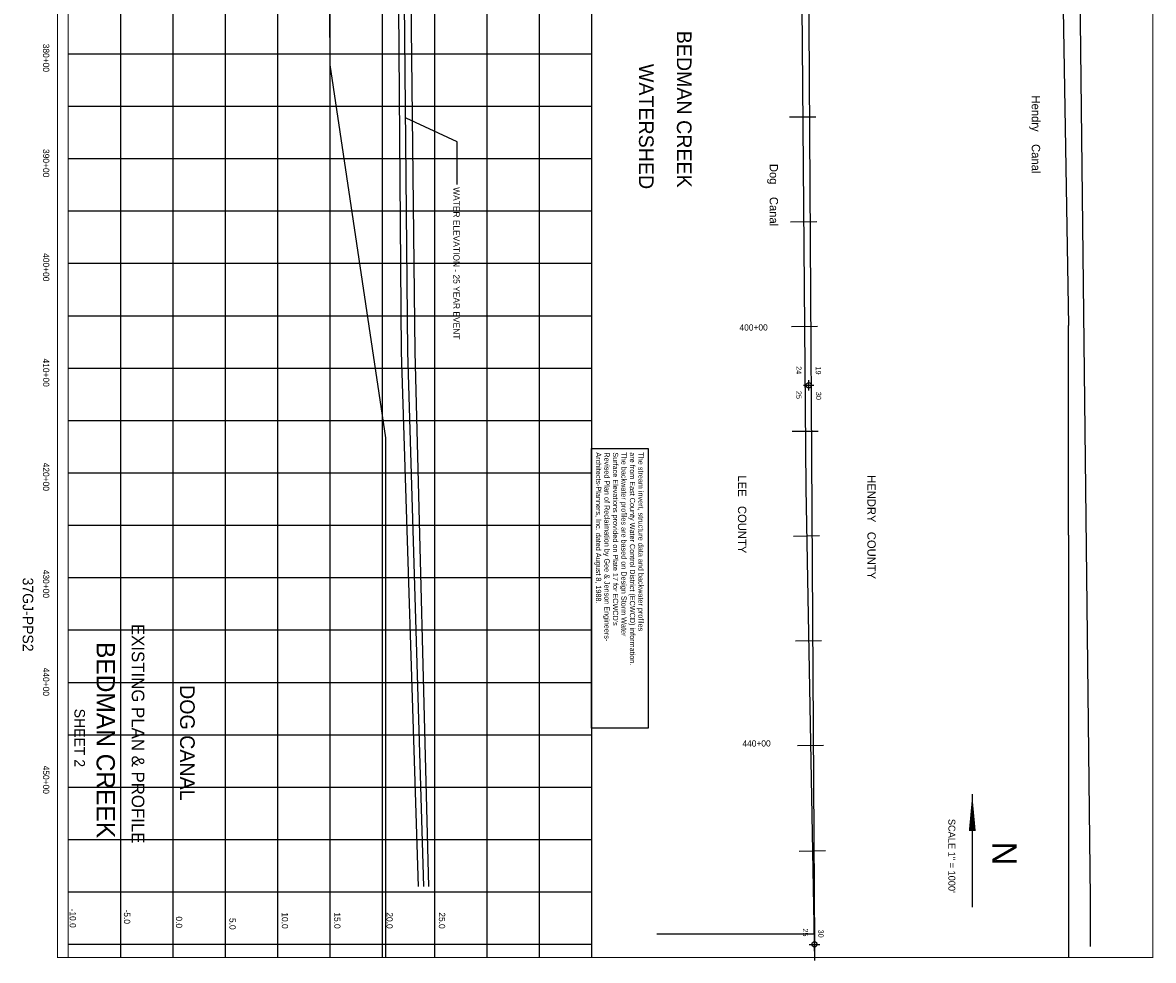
# Model space of a CAD drawing. Extents: x 307419 to 318218, y 829345 to 845379.
# Tile 1 of 2: x 307419 to 318218, y 829345 to 838297. Entities that reach past the tile are written whole.
import ezdxf
from ezdxf.enums import TextEntityAlignment as Align

# ---------------------------------------------------------------- set-up
doc = ezdxf.new("R2010")
doc.units = 0
doc.header["$LTSCALE"] = 800
doc.header["$PDMODE"] = 34
doc.header["$PDSIZE"] = 50
for name, pattern in [('DASHED', [0]), ('PHANTOM', [0]), ('STREAM', [0])]:
    doc.linetypes.add(name, pattern=pattern)
for name, color, linetype in [('100YRWSEL', 15, 'CONTINUOUS'), ('10YRWSEL', 15, 'CONTINUOUS'), ('25YRWSEL', 15, 'CONTINUOUS'), ('BORDER', 1, 'CONTINUOUS'), ('COUNTY', 11, 'PHANTOM'), ('EXISTING', 7, 'CONTINUOUS'), ('GRID', 2, 'CONTINUOUS'), ('SEC', 2, 'CONTINUOUS'), ('STATIONS', 7, 'CONTINUOUS'), ('TEXT', 7, 'CONTINUOUS'), ('TRUNKS', 5, 'STREAM'), ('WATER', 4, 'CONTINUOUS'), ('WSHEDS', 3, 'CONTINUOUS')]:
    doc.layers.add(name, color=color, linetype=linetype)

# ---------------------------------------------------------------- blocks, each defined once
blk = doc.blocks.new('TNOTE')
at = {"layer": 'TEXT', "color": 0}
blk.add_lwpolyline([(0, 0), (0, 540), (2670, 540), (2670, 0)], close=True, dxfattribs=at)
for s, p in [('The stream invert, structure data and backwater profiles', (37, 446)), ('The backwater profiles are based on Design Storm Water ', (37, 284)), ('are from East County Water Control District (ECWCD) information.', (37, 365)), ("Surface Elevations provided on Plate 17 for ECWCD's", (37, 203)), ('Revised Plan of Reclaimation by Gee & Jenson Engineers-', (37, 122)), ('Architects-Planners, Inc. dated August 8, 1988.', (37, 41))]:
    blk.add_text(s, height=50, dxfattribs=at).set_placement(p)

msp = doc.modelspace()

# ---------------------------------------------------------------- linework, layer by layer
at = {"layer": '100YRWSEL', "color": 0}
msp.add_lwpolyline([(310852, 845354), (310873, 844220), (311043, 844219), (311103, 840493), (311163, 835153), (311296, 830049)], dxfattribs=at)
at = {"layer": '10YRWSEL', "color": 0}
msp.add_lwpolyline([(310719, 845354), (310733, 844219), (310973, 844218), (310993, 840493), (311033, 835153), (311195, 830049)], dxfattribs=at)
at = {"layer": '25YRWSEL', "color": 0}
for points in [[(310771, 845354), (310793, 844219), (310993, 844218), (311043, 840493), (311093, 835153), (311246, 830049)], [(311568, 836751), (311568, 837160), (311081, 837386)]]:
    msp.add_lwpolyline(points, dxfattribs=at)
at = {"layer": 'BORDER', "color": 0, "const_width": 10}
msp.add_lwpolyline([(307753, 845374), (307753, 829374), (318213, 829374), (318213, 845374)], close=True, dxfattribs=at)
for points in [[(307853, 845374), (307853, 829374)], [(312853, 845374), (312853, 829374)]]:
    msp.add_lwpolyline(points, dxfattribs=at)
at = {"layer": 'COUNTY', "color": 0}
msp.add_lwpolyline([(314917, 845324), (314914, 840357), (314981, 829498), (314982, 829424)], dxfattribs=at)
at = {"layer": 'EXISTING', "color": 0, "linetype": 'DASHED'}
msp.add_lwpolyline([(310003, 845374), (310130, 844220), (310223, 844219), (310337, 840494), (310353, 837894), (310883, 834332), (310883, 829374)], dxfattribs=at)
at = {"layer": 'GRID', "color": 0}
for points in [[(308353, 845374), (308353, 829374)], [(308853, 845374), (308853, 829374)], [(309353, 845374), (309353, 829374)], [(309853, 845374), (309853, 829374)], [(310353, 845374), (310353, 829374)], [(310853, 845374), (310853, 829374)], [(311353, 845374), (311353, 829374)], [(311853, 845374), (311853, 829374)], [(312353, 845374), (312353, 829374)], [(307853, 837999), (312853, 837999)], [(307853, 837499), (312853, 837499)], [(307853, 836999), (312853, 836999)], [(307853, 836499), (312853, 836499)], [(307853, 835999), (312853, 835999)], [(307853, 835499), (312853, 835499)], [(307853, 834999), (312853, 834999)], [(307853, 834499), (312853, 834499)], [(307853, 833999), (312853, 833999)], [(307853, 833499), (312853, 833499)], [(307853, 832999), (312853, 832999)], [(307853, 832499), (312853, 832499)], [(307853, 831999), (312853, 831999)], [(307853, 831499), (312853, 831499)], [(307853, 830999), (312853, 830999)], [(307853, 830499), (312853, 830499)], [(307853, 829999), (312853, 829999)], [(307853, 829499), (312853, 829499)]]:
    msp.add_lwpolyline(points, dxfattribs=at)
at = {"layer": 'SEC', "color": 0}
for p in [(314926, 834835), (314981, 829498)]:
    msp.add_point(p, dxfattribs=at)
at = {"layer": 'STATIONS', "color": 0}
for p, q in [((314994, 837395), (314744, 837393)), ((315002, 836395), (314752, 836393)), ((315010, 835395), (314760, 835393)), ((315017, 834395), (314767, 834393)), ((315030, 833397), (314780, 833392)), ((315049, 832397), (314799, 832392)), ((315068, 831397), (314818, 831392)), ((315085, 830391), (314835, 830386))]:
    msp.add_line(p, q, dxfattribs=at)
at = {"layer": 'TEXT', "color": 0}
msp.add_line((316488, 830933), (316488, 829854), dxfattribs=at)
msp.add_lwpolyline([(316488, 830933, 0, 65.7, 0), (316488, 830581, 65.7, 65.7, 0)], format="xyseb", dxfattribs=at)
at = {"layer": 'TRUNKS', "color": 0}
for points in [[(314796, 845324), (314845, 840388), (314897, 833853), (314981, 829345)], [(317288, 842388), (317406, 835404)], [(317406, 833404), (317406, 835404)], [(317406, 833404), (317406, 829374)], [(314976, 829596), (313476, 829596)]]:
    msp.add_lwpolyline(points, dxfattribs=at)
at = {"layer": 'WSHEDS', "color": 0}
msp.add_lwpolyline([(317618, 829479), (317616, 829939), (317442, 845295)], dxfattribs=at)

# ---------------------------------------------------------------- block references
at = {"layer": 'TEXT', "color": 0, "rotation": 270}
msp.add_blockref('TNOTE', (312853, 834232), dxfattribs=at)

# ---------------------------------------------------------------- texts
at = {"layer": '25YRWSEL', "color": 0}
msp.add_text('WATER ELEVATION - 25 YEAR EVENT', height=60, rotation=270, dxfattribs=at).set_placement((311532, 836726))
at = {"layer": 'COUNTY', "color": 0}
for s, p in [('LEE   COUNTY', (314250, 833974)), ('HENDRY   COUNTY', (315486, 833977))]:
    msp.add_text(s, height=80, rotation=270, dxfattribs=at).set_placement(p)
at = {"layer": 'EXISTING', "color": 0}
for s, height, p in [('37GJ-PPS2', 100, (307420, 832646)), ('EXISTING PLAN & PROFILE', 120, (308461, 831509))]:
    msp.add_text(s, height=height, rotation=270, dxfattribs=at).set_placement(p, align=Align.CENTER)
at = {"layer": 'STATIONS', "color": 0}
for s, p in [('400+00', (314400, 835357)), ('440+00', (314428, 831386))]:
    msp.add_text(s, height=60, rotation=0.4507, dxfattribs=at).set_placement(p, align=Align.CENTER)
at = {"layer": 'TEXT', "color": 0}
for s, height, p in [('BEDMAN CREEK', 140, (313667, 838219)), ('WATERSHED', 140, (313305, 837903)), ('24', 50, (314807, 835017)), ('19', 50, (314993, 835014)), ('25', 50, (314807, 834781)), ('30', 50, (314995, 834772)), ('-5.0', 60, (308386, 829831)), ('20.0', 60, (310894, 829804)), ('25.0', 60, (311394, 829804)), ('0.0', 60, (308883, 829765)), ('5.0', 60, (309394, 829750)), ('10.0', 60, (309894, 829804)), ('15.0', 60, (310394, 829804)), ('25', 50, (314870, 829650)), ('30', 50, (315018, 829639))]:
    msp.add_text(s, height=height, rotation=270, dxfattribs=at).set_placement(p)
for s, height, p in [('380+00', 60, (307613, 837960)), ('390+00', 60, (307613, 836955)), ('400+00', 60, (307613, 835961)), ('410+00', 60, (307613, 834955)), ('420+00', 60, (307613, 833961)), ('430+00', 60, (307613, 832939)), ('BEDMAN CREEK', 175, (308125, 831448)), ('440+00', 60, (307613, 832004)), ('DOG CANAL', 140, (308922, 831422)), ('SHEET 2', 100, (307914, 831469)), ('450+00', 60, (307613, 831069)), ('SCALE 1" = 1000\'', 65.73, (316260, 830343)), ('N', 235, (316678, 830365)), ('-10.0', 60, (307868, 829748))]:
    msp.add_text(s, height=height, rotation=270, dxfattribs=at).set_placement(p, align=Align.CENTER)
at = {"layer": 'WATER', "color": 0}
for s, p in [('Hendry    Canal', (317056, 837601)), ('Dog    Canal', (314553, 836948))]:
    msp.add_text(s, height=80, rotation=270, dxfattribs=at).set_placement(p)

doc.saveas('drawing.dxf')
